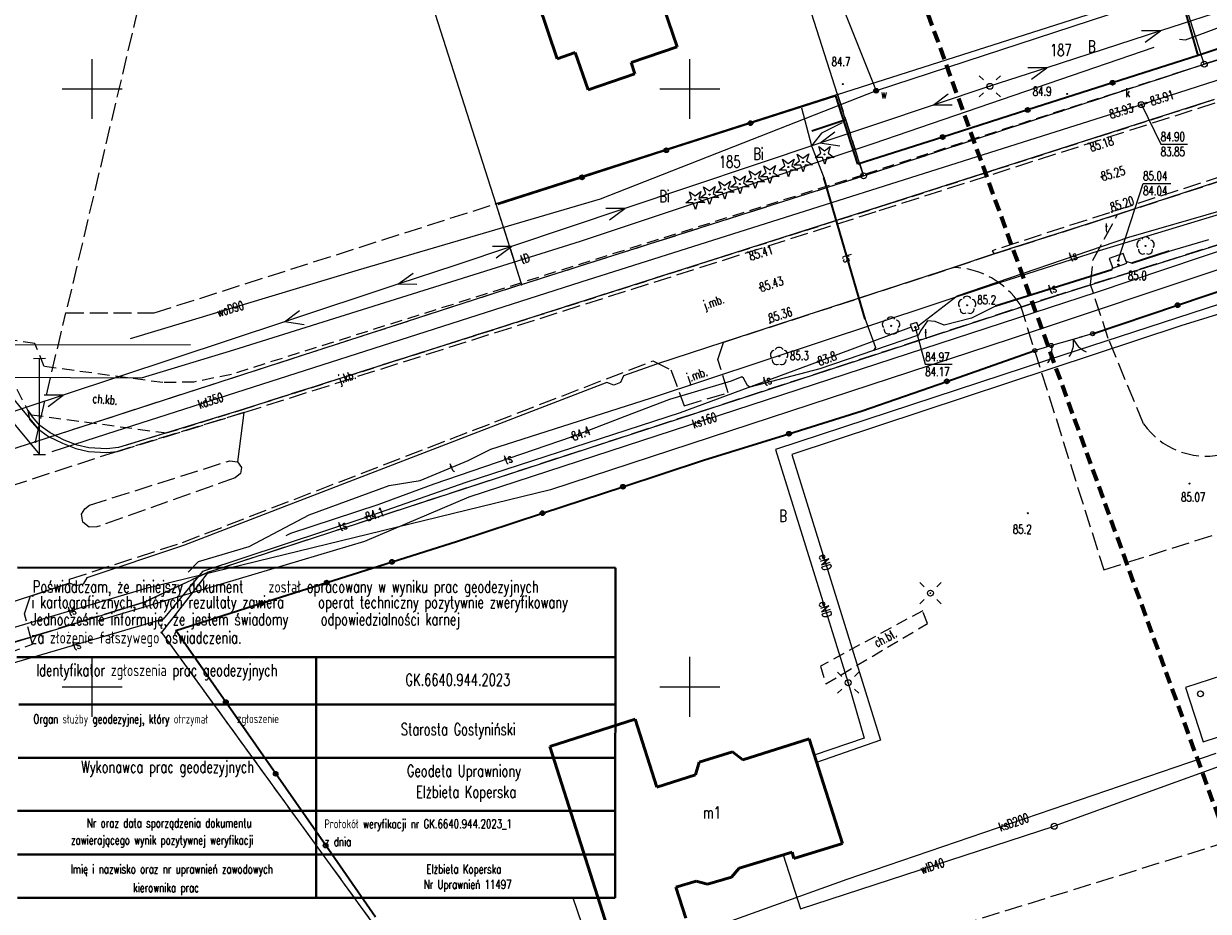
# Model space of a CAD drawing. Header units: metres. Extents: x 7395998 to 7397036, y 5813644 to 5814526.
# Tile 4 of 27: x 7396144 to 7396243, y 5814081 to 5814155. Entities that reach past the tile are written whole.
import ezdxf
from ezdxf.enums import TextEntityAlignment as Align

# ---------------------------------------------------------------- set-up
doc = ezdxf.new("R2010")
doc.units = ezdxf.units.M
doc.header["$MEASUREMENT"] = 0
for name, pattern in [('1', [0]), ('1_14', [1, -1]), ('1_OTKC', [1.5, 1, -0.5]), ('1_OTKJ', [2, 1.5, -0.5]), ('1_OTKK', [0]), ('2', [1.5, 1, -0.5]), ('2_EGBU_A', [0]), ('3_SUEP_A', [0]), ('3_SUKM', [0]), ('3_SUKP', [0]), ('3_SULO', [0]), ('3_SUPK', [0]), ('3_SUPW', [0]), ('3_SUTP_A', [0]), ('3_SUUP_P', [0]), ('3_SUWP', [0]), ('EGDE', [0]), ('EGKK', [2, 1.5, -0.5])]:
    doc.linetypes.add(name, pattern=pattern)
doc.layers.get('0').update_dxf_attribs({"color": 250, "linetype": 'CONTINUOUS', "lineweight": 100})
for name, color, linetype, lineweight in [('Dzialki', 7, 'EGDE', 18), ('EGBB_E_T_0', 7, 'CONTINUOUS', 20), ('EGBB_L_0', 7, '2_EGBU_A', 50), ('Kontury', 3, 'EGKK', 18), ('Numery_dzialek', 7, 'CONTINUOUS', 9), ('Numery_konturow', 3, 'CONTINUOUS', 9), ('OTK_E_T_0', 7, 'CONTINUOUS', 0), ('OTK_E_T_1', 7, 'CONTINUOUS', 0), ('OTK_L_0', 7, '1_OTKJ', 18), ('OTK_L_1', 7, '1_OTKK', 25), ('OTK_L_2', 7, '1_OTKC', 18), ('OTO_L_0', 7, 'CONTINUOUS', 35), ('OTO_L_1', 7, 'CONTINUOUS', 18), ('OTO_L_2', 7, 'CONTINUOUS', 18), ('OTR_T_0', 7, 'CONTINUOUS', 18), ('OTR_T_1', 7, 'CONTINUOUS', 18), ('OTZ_T_0', 3, 'CONTINUOUS', 18), ('OTZ_T_1', 3, 'CONTINUOUS', 18), ('P_SUL_L_1', 7, '3_SUUP_P', 35), ('PIECZATKA_L_0', 1, '1', 40), ('PIECZATKA_TEKST_T_0', 1, 'CONTINUOUS', 20), ('Podzial_sekcyjny_krzyze', 7, '1', 0), ('Punkty', 7, 'CONTINUOUS', 18), ('SUE_T_3', 7, 'CONTINUOUS', 18), ('SUEP_E_T_0', 1, 'CONTINUOUS', 0), ('SUEP_L_0', 1, '3_SUEP_A', 18), ('SUK_L_3', 34, '3_SUKM', 18), ('SUK_T_3', 34, 'CONTINUOUS', 18), ('SUKP_E_T_0', 34, 'CONTINUOUS', 0), ('SUKP_L_0', 34, '3_SUKP', 18), ('SUKR_T_0', 34, 'CONTINUOUS', 18), ('SUL_L_1', 7, '3_SULO', 35), ('SUNR_T_0', 7, 'CONTINUOUS', 18), ('SUP_E_T_1', 7, 'CONTINUOUS', 0), ('SUP_L_1', 7, '3_SUPK', 18), ('SUP_L_3', 7, '3_SUPW', 18), ('SUP_T_0', 7, 'CONTINUOUS', 18), ('SUP_T_2', 7, 'CONTINUOUS', 18), ('SUP_T_4', 7, 'CONTINUOUS', 18), ('SUTP_E_T_0', 30, 'CONTINUOUS', 0), ('SUTP_L_0', 30, '3_SUTP_A', 18), ('SUTR_T_0', 30, 'CONTINUOUS', 18), ('SUW_E_T_2', 5, 'CONTINUOUS', 0), ('SUW_T_5', 5, 'CONTINUOUS', 18), ('SUWP_E_T_0', 5, 'CONTINUOUS', 0), ('SUWP_L_0', 5, '3_SUWP', 18), ('TABELA_L_0', 7, '1', 25), ('ZASIEG_L_0', 7, '2', 70)]:
    doc.layers.add(name, color=color, linetype=linetype, lineweight=lineweight)
doc.styles.get("Standard").update_dxf_attribs({"font": 'Simplex.SHX', "width": 0.75})

# ---------------------------------------------------------------- blocks, each defined once
blk = doc.blocks.new('GRO')
at = {"linetype": 'Continuous'}
blk.add_circle((0, 0), 0.045, dxfattribs=at)
blk = doc.blocks.new('GRT')
at = {"linetype": 'Continuous'}
blk.add_circle((0, 0), 0.25, dxfattribs=at)
blk = doc.blocks.new('2_OTRN')
at = {"linetype": 'Continuous'}
blk.add_circle((0, 0), 0.045, dxfattribs=at)
blk = doc.blocks.new('2_OTRS')
at = {"linetype": 'Continuous'}
blk.add_circle((0, 0), 0.045, dxfattribs=at)
blk = doc.blocks.new('2_OTZG')
at = {"linetype": 'Continuous'}
for p, q in [((-0.78225, -0.26495), (-0.3012, 0.09375)), ((-0.3012, 0.09375), (-0.4937, 0.6621)), ((-0.4937, 0.6621), (-0.0039, 0.31545)), ((-0.0039, 0.31545), (0.4771, 0.67415)), ((0.4771, 0.67415), (0.2988, 0.1012)), ((0.2988, 0.1012), (0.7886, -0.24545)), ((-0.18225, -0.2575), (-0.78225, -0.26495)), ((0.01025, -0.82585), (-0.18225, -0.2575)), ((0.1886, -0.2529), (0.01025, -0.82585)), ((0.7886, -0.24545), (0.1886, -0.2529))]:
    blk.add_line(p, q, dxfattribs=at)
blk.add_circle((0, 0), 0.045, dxfattribs=at)
blk = doc.blocks.new('2_OTZL')
at = {"linetype": 'Continuous'}
blk.add_circle((0, 0), 0.045, dxfattribs=at)
for centre, start, end in [((-0.357, 0.116), 102.14447, 221.86002), ((0, 0.375), 30.14012, 149.85988), ((0.357, 0.116), 318.13998, 77.85553), ((-0.22, -0.303), 174.14818, 293.85423), ((0.22, -0.303), 246.14577, 5.85182)]:
    blk.add_arc(centre, 0.375, start, end, dxfattribs=at)
blk = doc.blocks.new('4_SUEO_W')
at = {"linetype": 'Continuous'}
for p, q in [((-0.53035, 0.53035), (-0.8839, 0.8839)), ((0.53035, 0.53035), (0.8839, 0.8839)), ((-0.53035, -0.53035), (-0.8839, -0.8839)), ((0.53035, -0.53035), (0.8839, -0.8839))]:
    blk.add_line(p, q, dxfattribs=at)
blk.add_circle((0, 0), 0.025, dxfattribs=at)
blk = doc.blocks.new('4_SUPP')
at = {"linetype": 'Continuous'}
blk.add_circle((0, 0), 0.25, dxfattribs=at)
blk = doc.blocks.new('4_SUKS')
at = {"linetype": 'Continuous'}
blk.add_circle((0, 0), 0.25, dxfattribs=at)
blk = doc.blocks.new('4_SUPS')
at = {"linetype": 'Continuous'}
blk.add_circle((0, 0), 0.0625, dxfattribs=at)
blk = doc.blocks.new('4_SUPK')
at = {"linetype": 'Continuous'}
blk.add_circle((0, 0), 0.25, dxfattribs=at)
blk = doc.blocks.new('4_SUPW')
at = {"linetype": 'Continuous'}
blk.add_circle((0, 0), 0.25, dxfattribs=at)
blk = doc.blocks.new('4_SUWW')
at = {"linetype": 'Continuous'}
for radius in [0.2, 0.175, 0.15, 0.125, 0.1, 0.075, 0.05, 0.025, 0.00715]:
    blk.add_circle((0, 0), radius, dxfattribs=at)

msp = doc.modelspace()

# ---------------------------------------------------------------- linework, layer by layer
at = {"layer": 'Dzialki'}
for p, q in [((7396212.36, 5814149.53), (7396203.83, 5814176.21)), ((7396175.25, 5814167.07), (7396183.77, 5814140.4)), ((7396243.03, 5814152.07), (7396271.67, 5814161.07)), ((7396212.36, 5814149.53), (7396240.94, 5814158.67)), ((7396243.03, 5814152.07), (7396240.94, 5814158.67)), ((7396230.77, 5814132.76), (7396302.04, 5814155.15)), ((7396214.53, 5814142.73), (7396243.03, 5814152.07)), ((7396212.36, 5814149.53), (7396183.77, 5814140.4)), ((7396214.53, 5814142.73), (7396212.36, 5814149.53)), ((7396185.92, 5814133.64), (7396214.53, 5814142.73)), ((7396183.77, 5814140.4), (7396185.92, 5814133.64)), ((7396185.92, 5814133.64), (7396145.25, 5814120.49)), ((7396159.71, 5814109.58), (7396230.77, 5814132.76)), ((7396145.25, 5814120.49), (7396143.09, 5814119.78)), ((7396154.34, 5814107.08), (7396159.71, 5814109.58)), ((7396159.71, 5814109.58), (7396155.8, 5814104.54)), ((7396093.43, 5814088.33), (7396154.34, 5814107.08)), ((7396155.8, 5814104.54), (7396239.57, 5813989.29))]:
    msp.add_line(p, q, dxfattribs=at)
at = {"layer": 'EGBB_L_0', "linetype": '2_EGBU_A'}
for p, q in [((7396198.95, 5814153.52), (7396195.84, 5814162.65)), ((7396187.32, 5814157.22), (7396188.89, 5814152.52)), ((7396188.89, 5814152.52), (7396190.4, 5814153.04)), ((7396190.4, 5814153.04), (7396191.48, 5814149.92)), ((7396195.1, 5814152.21), (7396198.95, 5814153.52)), ((7396195.4, 5814151.25), (7396195.1, 5814152.21)), ((7396191.48, 5814149.92), (7396195.4, 5814151.25)), ((7396195.43, 5814097.29), (7396188.28, 5814095.01)), ((7396197.24, 5814091.61), (7396195.43, 5814097.29)), ((7396209.97, 5814095.65), (7396204.42, 5814093.89)), ((7396212.76, 5814086.9), (7396209.97, 5814095.65)), ((7396188.28, 5814095.01), (7396193.51, 5814078.67)), ((7396203.58, 5814094.57), (7396200.77, 5814093.71)), ((7396204.42, 5814093.89), (7396203.58, 5814094.57)), ((7396200.77, 5814093.71), (7396200.47, 5814092.64)), ((7396200.47, 5814092.64), (7396197.24, 5814091.61)), ((7396208.71, 5814085.66), (7396212.76, 5814086.9)), ((7396204.13, 5814084.85), (7396208.56, 5814086.18)), ((7396208.56, 5814086.18), (7396208.71, 5814085.66)), ((7396203.49, 5814084.1), (7396204.13, 5814084.85)), ((7396198.83, 5814083.25), (7396200.52, 5814083.76)), ((7396200.52, 5814083.76), (7396201.47, 5814083.49)), ((7396201.47, 5814083.49), (7396203.49, 5814084.1)), ((7396199.67, 5814080.66), (7396198.83, 5814083.25))]:
    msp.add_line(p, q, dxfattribs=at)
at = {"layer": 'Kontury'}
for p, q in [((7396243.03, 5814152.07), (7396271.67, 5814161.07)), ((7396154.72, 5814160.49), (7396147.8, 5814131.27)), ((7396243.03, 5814152.07), (7396240.94, 5814158.67)), ((7396302.04, 5814155.15), (7396230.77, 5814132.76)), ((7396214.53, 5814142.73), (7396243.03, 5814152.07)), ((7396183.77, 5814140.4), (7396212.36, 5814149.53)), ((7396212.36, 5814149.53), (7396214.53, 5814142.73)), ((7396185.92, 5814133.64), (7396214.53, 5814142.73)), ((7396155.19, 5814131.27), (7396183.77, 5814140.4)), ((7396183.77, 5814140.4), (7396185.92, 5814133.64)), ((7396185.92, 5814133.64), (7396145.25, 5814120.49)), ((7396230.77, 5814132.76), (7396159.71, 5814109.58)), ((7396145.25, 5814120.49), (7396147.8, 5814131.27)), ((7396147.8, 5814131.27), (7396155.19, 5814131.27)), ((7396159.71, 5814109.58), (7396154.34, 5814107.08)), ((7396159.71, 5814109.58), (7396155.8, 5814104.54)), ((7396154.34, 5814107.08), (7396093.43, 5814088.33)), ((7396155.8, 5814104.54), (7396182.61, 5814067.65)), ((7396271.71, 5814095.34), (7396182.61, 5814067.65))]:
    msp.add_line(p, q, dxfattribs=at)
at = {"layer": 'OTK_L_0', "linetype": '1_OTKJ'}
for p, q in [((7396243.86, 5814149.11), (7396215.74, 5814140.1)), ((7396215.84, 5814139.83), (7396243.94, 5814148.83)), ((7396263.64, 5814148.89), (7396225.29, 5814136.47)), ((7396235.78, 5814139.5), (7396263.78, 5814148.63)), ((7396215.74, 5814140.1), (7396162.6, 5814123.2)), ((7396162.7, 5814122.94), (7396215.84, 5814139.83)), ((7396235.78, 5814139.5), (7396225.46, 5814136.21)), ((7396225.46, 5814136.21), (7396235.78, 5814139.5)), ((7396233.717, 5814135.669), (7396235.78, 5814139.5)), ((7396225.46, 5814136.21), (7396222.06, 5814135.07)), ((7396222.06, 5814135.07), (7396225.46, 5814136.21)), ((7396225.29, 5814136.47), (7396225.46, 5814136.21)), ((7396202.83, 5814128.82), (7396222.06, 5814135.07)), ((7396233.527, 5814133.651), (7396233.717, 5814135.669)), ((7396235.003, 5814129.128), (7396233.527, 5814133.651)), ((7396227.618, 5814131.968), (7396234.626, 5814109.786)), ((7396237.954, 5814121.982), (7396235.003, 5814129.128)), ((7396202.34, 5814127.38), (7396202.83, 5814128.82)), ((7396157.57, 5814112.08), (7396196.91, 5814127.26)), ((7396196.91, 5814127.26), (7396198.4, 5814126.51)), ((7396203.2, 5814124.59), (7396202.34, 5814127.38)), ((7396198.4, 5814126.51), (7396199.53, 5814123.51)), ((7396199.53, 5814123.51), (7396203.2, 5814124.59)), ((7396144.91, 5814122.76), (7396144.62, 5814123.11)), ((7396144.62, 5814123.11), (7396144.77, 5814122.37)), ((7396162.6, 5814123.2), (7396156.23, 5814121.23)), ((7396144.77, 5814122.37), (7396145.43, 5814121.61)), ((7396145, 5814122.59), (7396144.91, 5814122.76)), ((7396145.62, 5814121.85), (7396145, 5814122.59)), ((7396152.11, 5814119.69), (7396162.7, 5814122.94)), ((7396162.7, 5814122.94), (7396152.11, 5814119.69)), ((7396145.43, 5814121.61), (7396146.36, 5814120.94)), ((7396146.49, 5814121.23), (7396145.62, 5814121.85)), ((7396147.67, 5814120.64), (7396146.49, 5814121.23)), ((7396156.23, 5814121.23), (7396152.2, 5814120.02)), ((7396146.36, 5814120.94), (7396147.51, 5814120.37)), ((7396147.51, 5814120.37), (7396148.64, 5814119.93)), ((7396148.74, 5814120.22), (7396147.67, 5814120.64)), ((7396149.72, 5814119.99), (7396148.74, 5814120.22)), ((7396152.11, 5814119.69), (7396133.58, 5814113.66)), ((7396148.64, 5814119.93), (7396149.69, 5814119.68)), ((7396149.69, 5814119.68), (7396151.24, 5814119.6)), ((7396151.22, 5814119.91), (7396149.72, 5814119.99)), ((7396152.2, 5814120.02), (7396151.22, 5814119.91)), ((7396151.24, 5814119.6), (7396152.11, 5814119.69)), ((7396149.78, 5814115.2), (7396161.52, 5814118.91)), ((7396161.52, 5814118.91), (7396162.17, 5814118.83)), ((7396162.17, 5814118.83), (7396162.49, 5814118.34)), ((7396162.49, 5814118.34), (7396162.42, 5814117.84)), ((7396161.97, 5814117.47), (7396150.39, 5814113.37)), ((7396162.42, 5814117.84), (7396161.97, 5814117.47)), ((7396149.38, 5814114.9), (7396149.78, 5814115.2)), ((7396149.12, 5814114.44), (7396149.38, 5814114.9)), ((7396149.21, 5814113.77), (7396149.12, 5814114.44)), ((7396149.75, 5814113.36), (7396149.21, 5814113.77)), ((7396150.39, 5814113.37), (7396149.75, 5814113.36)), ((7396234.626, 5814109.786), (7396243.697, 5814112.669)), ((7396148.1, 5814109), (7396157.57, 5814112.08)), ((7396144.84, 5814107.59), (7396148.12, 5814108.68)), ((7396148.12, 5814108.68), (7396148.1, 5814109)), ((7396144.34, 5814106.12), (7396144.84, 5814107.59)), ((7396145, 5814103.57), (7396144.34, 5814106.12)), ((7396140.64, 5814102.02), (7396145, 5814103.57))]:
    msp.add_line(p, q, dxfattribs=at)
at = {"layer": 'OTK_L_0', "linetype": '1_14'}
msp.add_line((7396162.7, 5814122.94), (7396162.17, 5814118.83), dxfattribs=at)
at = {"layer": 'OTK_L_0', "linetype": '1_OTKJ'}
for centre, radius, start, end in [((7396221.865, 5814128.19), 6.883, 33.29765, 88.37695), ((7396243.179, 5814125.719), 6.424, 215.56528, 346.61028)]:
    msp.add_arc(centre, radius, start, end, dxfattribs=at)
at = {"layer": 'OTK_L_1', "linetype": '1_OTKK'}
for p, q in [((7396243.86, 5814149.11), (7396215.74, 5814140.1)), ((7396263.78, 5814148.63), (7396235.78, 5814139.5)), ((7396215.74, 5814140.1), (7396162.6, 5814123.2)), ((7396235.78, 5814139.5), (7396225.46, 5814136.21)), ((7396225.46, 5814136.21), (7396222.06, 5814135.07)), ((7396222.06, 5814135.07), (7396202.83, 5814128.82)), ((7396202.83, 5814128.82), (7396197.21, 5814126.99)), ((7396197.21, 5814126.99), (7396194.45, 5814126.01)), ((7396194.45, 5814126.01), (7396194.2, 5814125.46)), ((7396193.06, 5814125.46), (7396157.65, 5814111.81)), ((7396193.64, 5814125.22), (7396193.06, 5814125.46)), ((7396194.2, 5814125.46), (7396193.64, 5814125.22)), ((7396162.6, 5814123.2), (7396156.23, 5814121.23)), ((7396145, 5814122.59), (7396144.91, 5814122.76)), ((7396145.62, 5814121.85), (7396145, 5814122.59)), ((7396146.49, 5814121.23), (7396145.62, 5814121.85)), ((7396147.67, 5814120.64), (7396146.49, 5814121.23)), ((7396156.23, 5814121.23), (7396152.2, 5814120.02)), ((7396148.74, 5814120.22), (7396147.67, 5814120.64)), ((7396149.72, 5814119.99), (7396148.74, 5814120.22)), ((7396151.22, 5814119.91), (7396149.72, 5814119.99)), ((7396152.2, 5814120.02), (7396151.22, 5814119.91)), ((7396157.65, 5814111.81), (7396149.56, 5814109.12)), ((7396148.12, 5814108.68), (7396144.84, 5814107.59)), ((7396148.67, 5814108.44), (7396148.12, 5814108.68)), ((7396149.26, 5814108.6), (7396148.67, 5814108.44)), ((7396149.56, 5814109.12), (7396149.26, 5814108.6)), ((7396144.84, 5814107.59), (7396138.19, 5814105.46))]:
    msp.add_line(p, q, dxfattribs=at)
at = {"layer": 'OTK_L_2', "linetype": '1_OTKC'}
for p, q in [((7396282.62, 5814164.78), (7396242.75, 5814151.97)), ((7396242.75, 5814151.97), (7396214.52, 5814142.82)), ((7396215.74, 5814140.1), (7396243.86, 5814149.11)), ((7396214.52, 5814142.82), (7396161.65, 5814126.13)), ((7396162.6, 5814123.2), (7396215.74, 5814140.1)), ((7396145.21, 5814128.71), (7396143.15, 5814129.03)), ((7396145.99, 5814126.79), (7396145.21, 5814128.71)), ((7396155.92, 5814125.44), (7396145.99, 5814126.79)), ((7396161.65, 5814126.13), (7396158.52, 5814125.49)), ((7396158.52, 5814125.49), (7396155.92, 5814125.44)), ((7396143.7, 5814124.89), (7396144.62, 5814123.11)), ((7396144.62, 5814123.11), (7396144.91, 5814122.76)), ((7396156.23, 5814121.23), (7396162.6, 5814123.2)), ((7396144.91, 5814122.76), (7396156.23, 5814121.23)), ((7396219.475, 5814106.372), (7396210.934, 5814101.731)), ((7396219.878, 5814105.296), (7396219.475, 5814106.372)), ((7396211.371, 5814100.252), (7396219.878, 5814105.296)), ((7396210.934, 5814101.731), (7396211.371, 5814100.252))]:
    msp.add_line(p, q, dxfattribs=at)
at = {"layer": 'OTO_L_0'}
for p, q in [((7396242.51, 5814152.8), (7396240.476, 5814160.019)), ((7396249.596, 5814155.142), (7396242.51, 5814152.8)), ((7396242.51, 5814152.8), (7396235.366, 5814150.516)), ((7396235.366, 5814150.516), (7396228.261, 5814148.244)), ((7396212.21, 5814149.43), (7396205.07, 5814147.134)), ((7396214.05, 5814143.7), (7396212.21, 5814149.43)), ((7396228.261, 5814148.244), (7396221.155, 5814145.972)), ((7396205.07, 5814147.134), (7396198.027, 5814144.869)), ((7396221.155, 5814145.972), (7396214.05, 5814143.7)), ((7396198.027, 5814144.869), (7396190.983, 5814142.605)), ((7396190.983, 5814142.605), (7396183.94, 5814140.34)), ((7396240.797, 5814131.919), (7396245.498, 5814133.499)), ((7396233.688, 5814129.53), (7396240.797, 5814131.919)), ((7396221.498, 5814125.547), (7396228.854, 5814128.122)), ((7396214.419, 5814123.07), (7396221.498, 5814125.547)), ((7396208.292, 5814121.169), (7396214.419, 5814123.07)), ((7396201.129, 5814118.947), (7396208.292, 5814121.169)), ((7396194.402, 5814116.737), (7396201.129, 5814118.947)), ((7396187.675, 5814114.528), (7396194.402, 5814116.737)), ((7396180.549, 5814112.188), (7396187.675, 5814114.528)), ((7396175.086, 5814110.455), (7396180.549, 5814112.188)), ((7396169.623, 5814108.722), (7396175.086, 5814110.455)), ((7396164.16, 5814106.99), (7396169.623, 5814108.722)), ((7396157.01, 5814104.723), (7396164.16, 5814106.99)), ((7396161.185, 5814098.727), (7396157.01, 5814104.723)), ((7396165.36, 5814092.732), (7396161.185, 5814098.727)), ((7396169.535, 5814086.737), (7396165.36, 5814092.732)), ((7396173.71, 5814080.741), (7396169.535, 5814086.737))]:
    msp.add_line(p, q, dxfattribs=at)
for centre in [(7396235.366, 5814150.516), (7396228.261, 5814148.244), (7396205.07, 5814147.134), (7396221.155, 5814145.972), (7396198.027, 5814144.869), (7396190.983, 5814142.605), (7396240.797, 5814131.919), (7396221.498, 5814125.547), (7396208.292, 5814121.169), (7396194.402, 5814116.737), (7396187.675, 5814114.528), (7396175.086, 5814110.455), (7396169.623, 5814108.722), (7396164.16, 5814106.99), (7396161.185, 5814098.727), (7396165.36, 5814092.732), (7396169.535, 5814086.737)]:
    msp.add_circle(centre, 0.17, dxfattribs=at)
at = {"layer": 'OTO_L_1'}
for p, q in [((7396232.806, 5814129.277), (7396231.364, 5814128.864)), ((7396233.688, 5814129.53), (7396232.565, 5814129.208)), ((7396231.364, 5814128.864), (7396230.241, 5814128.542))]:
    msp.add_line(p, q, dxfattribs=at)
for centre in [(7396233.688, 5814129.53), (7396230.241, 5814128.542)]:
    msp.add_circle(centre, 0.17, dxfattribs=at)
for centre, start, end in [((7396230.104, 5814128.791), 323.9727, 8.04707), ((7396233.913, 5814129.882), 203.93598, 248.01035)]:
    msp.add_arc(centre, 2, start, end, dxfattribs=at)
at = {"layer": 'OTO_L_2'}
for p, q in [((7396229.547, 5814128.332), (7396228.854, 5814128.122)), ((7396230.241, 5814128.542), (7396229.547, 5814128.332)), ((7396230.241, 5814128.542), (7396230.252, 5814128.441)), ((7396230.26, 5814128.047), (7396230.249, 5814127.949)), ((7396230.252, 5814128.441), (7396230.262, 5814128.34)), ((7396230.262, 5814128.141), (7396230.26, 5814128.047)), ((7396230.262, 5814128.34), (7396230.27, 5814128.248)), ((7396230.27, 5814128.248), (7396230.262, 5814128.141)), ((7396229.946, 5814127.116), (7396229.925, 5814127.088)), ((7396230, 5814127.205), (7396229.946, 5814127.116)), ((7396230.045, 5814127.292), (7396230, 5814127.205)), ((7396230.089, 5814127.378), (7396230.045, 5814127.292)), ((7396230.121, 5814127.472), (7396230.089, 5814127.378)), ((7396230.156, 5814127.555), (7396230.121, 5814127.472)), ((7396230.186, 5814127.658), (7396230.156, 5814127.555)), ((7396230.218, 5814127.752), (7396230.186, 5814127.658)), ((7396230.229, 5814127.849), (7396230.218, 5814127.752)), ((7396230.249, 5814127.949), (7396230.229, 5814127.849))]:
    msp.add_line(p, q, dxfattribs=at)
for centre in [(7396228.854, 5814128.122), (7396230.241, 5814128.542)]:
    msp.add_circle(centre, 0.17, dxfattribs=at)
at = {"layer": 'P_SUL_L_1', "linetype": '3_SUUP_P'}
msp.add_line((7396213.037, 5814147.409), (7396210.204, 5814146.474), dxfattribs=at)
at = {"layer": 'PIECZATKA_L_0', "linetype": '1'}
for p, q in [((7396143.759, 5814109.968), (7396193.775, 5814109.963)), ((7396193.775, 5814109.963), (7396193.758, 5814082.349)), ((7396193.775, 5814109.963), (7396193.758, 5814082.349)), ((7396143.713, 5814102.497), (7396193.758, 5814102.497)), ((7396168.735, 5814102.497), (7396168.735, 5814082.349)), ((7396143.876, 5814098.531), (7396193.758, 5814098.531)), ((7396143.817, 5814094.077), (7396193.758, 5814094.077)), ((7396143.817, 5814094.077), (7396193.758, 5814094.077)), ((7396143.758, 5814089.623), (7396193.758, 5814089.623)), ((7396143.758, 5814085.986), (7396193.758, 5814085.986)), ((7396193.758, 5814082.349), (7396143.758, 5814082.349))]:
    msp.add_line(p, q, dxfattribs=at)
at = {"layer": 'Podzial_sekcyjny_krzyze'}
for p, q in [((7396150, 5814147.5), (7396150, 5814152.5)), ((7396200, 5814147.5), (7396200, 5814152.5)), ((7396147.5, 5814150), (7396152.5, 5814150)), ((7396197.5, 5814150), (7396202.5, 5814150)), ((7396150, 5814097.5), (7396150, 5814102.5)), ((7396200, 5814097.5), (7396200, 5814102.5)), ((7396147.5, 5814100), (7396152.5, 5814100)), ((7396197.5, 5814100), (7396202.5, 5814100))]:
    msp.add_line(p, q, dxfattribs=at)
at = {"layer": 'SUEP_L_0', "linetype": '3_SUEP_A'}
for p, q in [((7396248.877, 5814157.93), (7396239.365, 5814154.844)), ((7396239.365, 5814154.844), (7396229.853, 5814151.759)), ((7396239.365, 5814154.844), (7396237.784, 5814154.857)), ((7396238.093, 5814153.906), (7396239.365, 5814154.844)), ((7396229.853, 5814151.759), (7396225.097, 5814150.216)), ((7396229.853, 5814151.759), (7396228.272, 5814151.772)), ((7396228.58, 5814150.821), (7396229.853, 5814151.759)), ((7396225.097, 5814150.216), (7396220.355, 5814148.629)), ((7396220.355, 5814148.629), (7396221.619, 5814149.58)), ((7396220.355, 5814148.629), (7396210.873, 5814145.455)), ((7396221.937, 5814148.631), (7396220.355, 5814148.629)), ((7396210.873, 5814145.455), (7396212.136, 5814146.406)), ((7396210.873, 5814145.455), (7396194.551, 5814139.992)), ((7396212.533, 5814145.22), (7396210.873, 5814145.455)), ((7396194.551, 5814139.992), (7396185.068, 5814136.818)), ((7396194.551, 5814139.992), (7396192.97, 5814139.99)), ((7396193.287, 5814139.042), (7396194.551, 5814139.992)), ((7396185.068, 5814136.818), (7396180.327, 5814135.231)), ((7396185.068, 5814136.818), (7396183.487, 5814136.816)), ((7396183.804, 5814135.868), (7396185.068, 5814136.818)), ((7396180.327, 5814135.231), (7396175.58, 5814133.66)), ((7396175.58, 5814133.66), (7396176.847, 5814134.606)), ((7396252.07, 5814134.545), (7396229.918, 5814127.315)), ((7396175.58, 5814133.66), (7396166.086, 5814130.519)), ((7396177.161, 5814133.657), (7396175.58, 5814133.66)), ((7396250.753, 5814133.198), (7396241.069, 5814130.18)), ((7396166.086, 5814130.519), (7396167.353, 5814131.465)), ((7396166.086, 5814130.519), (7396147.579, 5814124.395)), ((7396167.746, 5814130.278), (7396166.086, 5814130.519)), ((7396241.069, 5814130.18), (7396208.518, 5814119.419)), ((7396229.918, 5814127.315), (7396207.161, 5814119.862)), ((7396147.579, 5814124.395), (7396138.085, 5814121.254)), ((7396147.579, 5814124.395), (7396145.998, 5814124.398)), ((7396146.312, 5814123.449), (7396147.579, 5814124.395)), ((7396207.161, 5814119.862), (7396213.243, 5814100.346)), ((7396208.518, 5814119.419), (7396215.945, 5814095.557)), ((7396213.243, 5814100.346), (7396214.588, 5814095.701)), ((7396214.588, 5814095.701), (7396210.403, 5814094.292)), ((7396215.945, 5814095.557), (7396210.597, 5814093.682))]:
    msp.add_line(p, q, dxfattribs=at)
at = {"layer": 'SUK_L_3', "linetype": '3_SUKM'}
for p, q in [((7396245.949, 5814101.416), (7396241.461, 5814099.955)), ((7396241.461, 5814099.955), (7396242.941, 5814095.407)), ((7396242.941, 5814095.407), (7396247.429, 5814096.868))]:
    msp.add_line(p, q, dxfattribs=at)
at = {"layer": 'SUKP_L_0', "linetype": '3_SUKP'}
for p, q in [((7396237.767, 5814148.683), (7396281.39, 5814162.71)), ((7396190.906, 5814133.88), (7396237.767, 5814148.683)), ((7396269.089, 5814144.794), (7396233.998, 5814132.964)), ((7396151.237, 5814121.154), (7396190.906, 5814133.88)), ((7396233.998, 5814132.964), (7396181.502, 5814115.871)), ((7396146.66, 5814119.685), (7396151.237, 5814121.154)), ((7396181.502, 5814115.871), (7396172.787, 5814112.169)), ((7396172.787, 5814112.169), (7396150.501, 5814105.52)), ((7396213.147, 5814083.928), (7396244.034, 5814094.453)), ((7396192.231, 5814076.429), (7396213.147, 5814083.928)), ((7396190.196, 5814082.449), (7396192.231, 5814076.429))]:
    msp.add_line(p, q, dxfattribs=at)
at = {"layer": 'SUL_L_1', "linetype": '3_SULO'}
for p, q in [((7396214.67, 5814130.75), (7396211.21, 5814142.58)), ((7396240.1, 5814136.44), (7396237, 5814135.44)), ((7396235.3, 5814134.86), (7396225.56, 5814131.84))]:
    msp.add_line(p, q, dxfattribs=at)
at = {"layer": 'SUNR_T_0', "linetype": 'Continuous', "lineweight": 0}
for p, q in [((7396237.767, 5814148.683), (7396239.387, 5814145.378)), ((7396239.387, 5814145.378), (7396241.64, 5814145.378)), ((7396218.858, 5814130.084), (7396219.693, 5814126.972)), ((7396219.693, 5814126.972), (7396221.946, 5814126.972))]:
    msp.add_line(p, q, dxfattribs=at)
at = {"layer": 'SUP_L_1', "linetype": '3_SUPK'}
for p, q in [((7396236.26, 5814136.23), (7396235.08, 5814135.83)), ((7396236.54, 5814135.42), (7396236.26, 5814136.23)), ((7396235.08, 5814135.83), (7396235.37, 5814135.02)), ((7396235.37, 5814135.02), (7396236.54, 5814135.42)), ((7396218.99, 5814130.48), (7396218.44, 5814130.31)), ((7396218.44, 5814130.31), (7396218.64, 5814129.75)), ((7396219.18, 5814129.94), (7396218.99, 5814130.48)), ((7396218.64, 5814129.75), (7396219.18, 5814129.94))]:
    msp.add_line(p, q, dxfattribs=at)
at = {"layer": 'SUP_L_3', "linetype": '3_SUPW'}
for p, q in [((7396236.26, 5814136.23), (7396235.08, 5814135.83)), ((7396236.54, 5814135.42), (7396236.26, 5814136.23)), ((7396235.08, 5814135.83), (7396235.37, 5814135.02)), ((7396235.37, 5814135.02), (7396236.54, 5814135.42)), ((7396218.99, 5814130.48), (7396218.44, 5814130.31)), ((7396218.44, 5814130.31), (7396218.64, 5814129.75)), ((7396219.18, 5814129.94), (7396218.99, 5814130.48)), ((7396218.64, 5814129.75), (7396219.18, 5814129.94))]:
    msp.add_line(p, q, dxfattribs=at)
at = {"layer": 'SUTP_L_0', "linetype": '3_SUTP_A'}
for p, q in [((7396241.451, 5814154.101), (7396245.912, 5814155.763)), ((7396240.962, 5814154.166), (7396241.451, 5814154.101)), ((7396215.327, 5814145.44), (7396238.848, 5814153.483)), ((7396209.34, 5814148.41), (7396210.17, 5814145.25)), ((7396212.75, 5814147.15), (7396211.02, 5814146.3)), ((7396234.28, 5814136.48), (7396268.53, 5814146.9)), ((7396211.02, 5814146.3), (7396210.17, 5814145.25)), ((7396279.277, 5814146.616), (7396226.804, 5814129.083)), ((7396190.853, 5814137.282), (7396215.327, 5814145.44)), ((7396210.17, 5814145.25), (7396211.21, 5814142.58)), ((7396211.21, 5814142.58), (7396214.67, 5814130.75)), ((7396236.73, 5814137.6), (7396244.44, 5814139.82)), ((7396161.858, 5814128.169), (7396190.853, 5814137.282)), ((7396222.35, 5814132.71), (7396236.73, 5814137.6)), ((7396240.1, 5814136.44), (7396243.42, 5814137.42)), ((7396225.14, 5814133.57), (7396234.28, 5814136.48)), ((7396237, 5814135.44), (7396240.1, 5814136.44)), ((7396235.337, 5814135.113), (7396235.3, 5814134.86)), ((7396236.481, 5814135.59), (7396237, 5814135.44)), ((7396235.3, 5814134.86), (7396225.56, 5814131.84)), ((7396196.7, 5814124.13), (7396225.14, 5814133.57)), ((7396219.094, 5814130.184), (7396222.35, 5814132.71)), ((7396225.56, 5814131.84), (7396223.55, 5814130.83)), ((7396218.526, 5814130.068), (7396210.73, 5814127.19)), ((7396214.67, 5814130.75), (7396215.53, 5814128.39)), ((7396219.87, 5814130.6), (7396219.3, 5814129.76)), ((7396220.51, 5814130.54), (7396219.87, 5814130.6)), ((7396221.26, 5814130.24), (7396220.51, 5814130.54)), ((7396223.55, 5814130.83), (7396221.26, 5814130.24)), ((7396226.804, 5814129.083), (7396188.338, 5814116.489)), ((7396219.13, 5814129.42), (7396215.35, 5814128.14)), ((7396219.3, 5814129.76), (7396219.13, 5814129.42)), ((7396154.116, 5814125.832), (7396161.858, 5814128.169)), ((7396215.35, 5814128.14), (7396210.87, 5814126.59)), ((7396215.53, 5814128.39), (7396215.35, 5814128.14)), ((7396210.73, 5814127.19), (7396199.19, 5814122.91)), ((7396210.87, 5814126.59), (7396205.02, 5814125.05)), ((7396142.211, 5814125.903), (7396154.116, 5814125.832)), ((7396203.46, 5814125.57), (7396198.3, 5814124.03)), ((7396204.34, 5814125.92), (7396203.46, 5814125.57)), ((7396204.5, 5814125.82), (7396204.34, 5814125.92)), ((7396204.83, 5814125.2), (7396204.5, 5814125.82)), ((7396205.02, 5814125.05), (7396204.83, 5814125.2)), ((7396183.35, 5814119.89), (7396196.7, 5814124.13)), ((7396198.3, 5814124.03), (7396194.55, 5814122.61)), ((7396199.19, 5814122.91), (7396181.25, 5814117.09)), ((7396194.55, 5814122.61), (7396190.15, 5814120.9)), ((7396190.15, 5814120.9), (7396178.59, 5814116.96)), ((7396181.46, 5814118.92), (7396183.35, 5814119.89)), ((7396177.45, 5814117.25), (7396181.46, 5814118.92)), ((7396181.25, 5814117.09), (7396172.89, 5814114.17)), ((7396174.86, 5814116.83), (7396177.45, 5814117.25)), ((7396188.338, 5814116.489), (7396154.402, 5814108.198)), ((7396168.15, 5814114.38), (7396174.86, 5814116.83)), ((7396178.59, 5814116.96), (7396173.9, 5814115.22)), ((7396173.9, 5814115.22), (7396166.59, 5814112.82)), ((7396172.89, 5814114.17), (7396159.22, 5814109.64)), ((7396163.13, 5814111.75), (7396168.15, 5814114.38)), ((7396166.59, 5814112.82), (7396166.21, 5814112.63)), ((7396158.91, 5814110.49), (7396163.13, 5814111.75)), ((7396158.03, 5814109.59), (7396158.91, 5814110.49)), ((7396159.22, 5814109.64), (7396155.95, 5814105.66)), ((7396154.402, 5814108.198), (7396121.367, 5814098.394)), ((7396155.95, 5814105.66), (7396142.52, 5814101.72))]:
    msp.add_line(p, q, dxfattribs=at)
at = {"layer": 'SUTR_T_0', "linetype": 'Continuous', "lineweight": 0}
for p, q in [((7396235.833, 5814135.652), (7396237.915, 5814142.104)), ((7396237.915, 5814142.104), (7396240.222, 5814142.104))]:
    msp.add_line(p, q, dxfattribs=at)
at = {"layer": 'SUWP_L_0', "linetype": '3_SUWP'}
for p, q in [((7396210.469, 5814162.692), (7396215.58, 5814149.846)), ((7396246.369, 5814159.92), (7396215.58, 5814149.846)), ((7396215.58, 5814149.846), (7396192.5, 5814140.78)), ((7396192.5, 5814140.78), (7396172.267, 5814134.832)), ((7396172.267, 5814134.832), (7396153.178, 5814129.098)), ((7396245.868, 5814093.934), (7396230.477, 5814088.342)), ((7396209.256, 5814081.45), (7396230.477, 5814088.342)), ((7396207.798, 5814085.951), (7396209.256, 5814081.45))]:
    msp.add_line(p, q, dxfattribs=at)
at = {"layer": 'TABELA_L_0', "linetype": '1'}
for p, q in [((7396135.79, 5814128.582), (7396158.224, 5814128.632)), ((7396140.595, 5814127.438), (7396145.601, 5814121.443)), ((7396146.095, 5814127.444), (7396145.095, 5814127.443)), ((7396145.603, 5814119.443), (7396145.595, 5814127.443)), ((7396140.597, 5814125.438), (7396145.603, 5814119.443)), ((7396145.103, 5814119.443), (7396146.103, 5814119.444))]:
    msp.add_line(p, q, dxfattribs=at)
at = {"layer": 'ZASIEG_L_0', "linetype": '2'}
msp.add_line((7396245.8, 5814084.787), (7396203.015, 5814202.995), dxfattribs=at)

# ---------------------------------------------------------------- block references
at = {"layer": 'OTR_T_0'}
for p in [(7396233.363, 5814145.442), (7396234.43, 5814142.65), (7396235.307, 5814139.714), (7396204.862, 5814136.341), (7396205.85, 5814133.37), (7396206.71, 5814130.43), (7396241.799, 5814117.001)]:
    msp.add_blockref('2_OTRS', p, dxfattribs=at)
at = {"layer": 'OTR_T_1'}
for p in [(7396212.788, 5814150.403), (7396231.56, 5814149.58), (7396235.84, 5814135.303), (7396223.19, 5814131.91), (7396207.47, 5814127.64), (7396228.27, 5814114.52)]:
    msp.add_blockref('2_OTRN', p, dxfattribs=at)
at = {"layer": 'OTZ_T_0'}
for p in [(7396238.12, 5814136.87), (7396223.19, 5814131.91), (7396216.83, 5814130.19), (7396207.47, 5814127.64)]:
    msp.add_blockref('2_OTZL', p, dxfattribs=at)
at = {"layer": 'OTZ_T_1'}
for p in [(7396211.27, 5814144.52), (7396208.239, 5814143.461), (7396209.466, 5814143.89), (7396205.456, 5814142.489), (7396206.683, 5814142.918), (7396202.913, 5814141.601), (7396204.184, 5814142.045), (7396200.451, 5814140.741), (7396201.641, 5814141.157)]:
    msp.add_blockref('2_OTZG', p, dxfattribs=at)
at = {"layer": 'Punkty'}
for name, p in [('GRT', (7396243.03, 5814152.07)), ('GRO', (7396212.36, 5814149.53)), ('GRT', (7396214.53, 5814142.73)), ('GRO', (7396183.77, 5814140.4)), ('GRO', (7396185.92, 5814133.64)), ('GRO', (7396230.77, 5814132.76)), ('GRO', (7396145.25, 5814120.49)), ('GRO', (7396159.71, 5814109.58)), ('GRO', (7396154.34, 5814107.08)), ('GRO', (7396155.8, 5814104.54))]:
    msp.add_blockref(name, p, dxfattribs=at)
at = {"layer": 'SUE_T_3'}
for name, p in [('4_SUEO_W', (7396225.097, 5814150.216)), ('4_SUPP', (7396225.097, 5814150.216)), ('4_SUEO_W', (7396220.124, 5814107.838)), ('4_SUPP', (7396220.124, 5814107.838)), ('4_SUEO_W', (7396213.243, 5814100.346)), ('4_SUPP', (7396213.243, 5814100.346))]:
    msp.add_blockref(name, p, dxfattribs=at)
at = {"layer": 'SUK_T_3'}
for p in [(7396237.767, 5814148.683), (7396242.714, 5814099.418)]:
    msp.add_blockref('4_SUKS', p, dxfattribs=at)
at = {"layer": 'SUKR_T_0'}
for p in [(7396238.181, 5814148.819), (7396237.043, 5814148.454)]:
    msp.add_blockref('4_SUPS', p, dxfattribs=at)
at = {"layer": 'SUNR_T_0'}
for p in [(7396237.767, 5814148.683), (7396218.858, 5814130.084)]:
    msp.add_blockref('4_SUPS', p, dxfattribs=at)
at = {"layer": 'SUP_T_0'}
msp.add_blockref('4_SUPK', (7396230.477, 5814088.342), dxfattribs=at)
at = {"layer": 'SUP_T_2'}
for p in [(7396225.097, 5814150.216), (7396220.124, 5814107.838), (7396213.243, 5814100.346)]:
    msp.add_blockref('4_SUPP', p, dxfattribs=at)
at = {"layer": 'SUP_T_4'}
for p in [(7396237.767, 5814148.683), (7396242.714, 5814099.418)]:
    msp.add_blockref('4_SUPW', p, dxfattribs=at)
at = {"layer": 'SUTR_T_0'}
for p in [(7396235.833, 5814135.652), (7396210.73, 5814127.19), (7396190.15, 5814120.9), (7396172.89, 5814114.17)]:
    msp.add_blockref('4_SUPS', p, dxfattribs=at)
at = {"layer": 'SUW_T_5'}
msp.add_blockref('4_SUWW', (7396215.58, 5814149.846), dxfattribs=at)

# ---------------------------------------------------------------- texts
at = {"layer": 'EGBB_E_T_0', "width": 0.7}
msp.add_text('m1', height=1, dxfattribs=at).set_placement((7396201.849, 5814089.485), align=Align.MIDDLE)
at = {"layer": 'Numery_dzialek', "width": 0.7}
for s, p in [('187', (7396230.132, 5814153.75)), ('185', (7396202.433, 5814144.41))]:
    msp.add_text(s, height=1, dxfattribs=at).set_placement(p, align=Align.TOP_LEFT)
at = {"layer": 'Numery_konturow', "width": 0.7}
for s, p in [('B', (7396233.315, 5814154.05)), ('Bi', (7396197.44, 5814141.52)), ('B', (7396207.48, 5814114.79))]:
    msp.add_text(s, height=1, dxfattribs=at).set_placement(p, align=Align.TOP_LEFT)
msp.add_text('Bi', height=1, dxfattribs=at).set_placement((7396206.174, 5814145.07), align=Align.TOP_RIGHT)
at = {"layer": 'OTK_E_T_0', "lineweight": 9, "width": 0.7}
for s, rotation, p in [('j.mb.', 18.78326, (7396202.016, 5814132.088)), ('j.kb.', 18.6837, (7396171.345, 5814125.814)), ('j.mb.', 19.72227, (7396200.615, 5814126.009))]:
    msp.add_text(s, height=0.75, rotation=rotation, dxfattribs=at).set_placement(p, align=Align.MIDDLE)
at = {"layer": 'OTK_E_T_1', "lineweight": 9, "width": 0.7}
for s, rotation, p in [('ch.kb.', 355.56048, (7396151.077, 5814124.043)), ('ch.bt.', 28.44292, (7396216.348, 5814104.085))]:
    msp.add_text(s, height=0.75, rotation=rotation, dxfattribs=at).set_placement(p, align=Align.MIDDLE)
at = {"layer": 'OTR_T_0', "lineweight": 9, "width": 0.7}
for s, rotation, p in [('85.18', 17.75947, (7396233.363, 5814145.442)), ('85.41', 17.63231, (7396204.862, 5814136.341))]:
    msp.add_text(s, height=0.75, rotation=rotation, dxfattribs=at).set_placement(p, align=Align.TOP_LEFT)
for s, rotation, p in [('85.25', 16.16082, (7396234.43, 5814142.65)), ('85.43', 17.98874, (7396205.85, 5814133.37))]:
    msp.add_text(s, height=0.75, rotation=rotation, dxfattribs=at).set_placement(p, align=Align.MIDDLE_LEFT)
for s, rotation, p in [('85.20', 17.94503, (7396235.307, 5814139.714)), ('85.36', 18.00836, (7396206.71, 5814130.43))]:
    msp.add_text(s, height=0.75, rotation=rotation, dxfattribs=at).set_placement(p)
msp.add_text('85.07', height=0.75, dxfattribs=at).set_placement((7396241.085, 5814116.244), align=Align.TOP_LEFT)
at = {"layer": 'OTR_T_1', "lineweight": 9, "width": 0.7}
msp.add_text('84.7', height=0.75, dxfattribs=at).set_placement((7396213.433, 5814151.908), align=Align.RIGHT)
msp.add_text('84.9', height=0.75, dxfattribs=at).set_placement((7396230.256, 5814150.175), align=Align.TOP_RIGHT)
for s, p in [('85.0', (7396236.645, 5814134.766)), ('85.2', (7396227.019, 5814113.558))]:
    msp.add_text(s, height=0.75, dxfattribs=at).set_placement(p, align=Align.TOP_LEFT)
for s, p in [('85.2', (7396224.041, 5814131.988)), ('85.3', (7396208.374, 5814127.326))]:
    msp.add_text(s, height=0.75, dxfattribs=at).set_placement(p)
at = {"layer": 'PIECZATKA_TEKST_T_0', "width": 0.7}
for s, height, p in [('Poświadczam, że niniejszy dokument', 1, (7396145.041, 5814108.882)), ('i kartograficznych, których rezultaty zawiera ', 1, (7396144.918, 5814107.592)), ('operat techniczny pozytywnie zweryfikowany', 1, (7396168.912, 5814107.587)), ('Jednocześnie informuję, że jestem świadomy ', 1, (7396144.869, 5814106.151)), ('odpowiedzialności karnej', 1, (7396169.123, 5814106.151)), ('za złożenie fałszywego oświadczenia.', 1, (7396144.906, 5814104.624)), ('Identyfikator zgłoszenia prac geodezyjnych', 1, (7396145.325, 5814101.898)), ('GK.6640.944.2023', 1, (7396176.214, 5814101.095)), ('Organ służby geodezyjnej, który otrzymał ', 0.75, (7396145.09, 5814097.687)), ('zgłoszenie', 0.75, (7396162.116, 5814097.717)), ('Starosta Gostyniński', 1, (7396175.826, 5814096.956)), ('Wykonawca prac geodezyjnych', 1, (7396149.086, 5814093.82)), ('Geodeta Uprawniony', 1, (7396176.33, 5814093.483)), ('Elżbieta Koperska', 1, (7396177.097, 5814091.72)), ('Nr oraz data sporządzenia dokumentu ', 0.75, (7396149.561, 5814088.991)), ('Protokół weryfikacji nr GK.6640.944.2023_1', 0.75, (7396169.433, 5814088.923)), ('zawierającego wynik pozytywnej weryfikacji', 0.75, (7396148.23, 5814087.562)), ('z dnia ', 0.75, (7396169.467, 5814087.438)), ('Imię i nazwisko oraz nr uprawnień zawodowych', 0.75, (7396148.209, 5814085.138)), ('Elżbieta Koperska', 0.75, (7396177.95, 5814085.138)), ('kierownika prac', 0.75, (7396153.421, 5814083.585)), ('Nr Uprawnień 11497', 0.75, (7396177.747, 5814083.854))]:
    msp.add_text(s, height=height, dxfattribs=at).set_placement(p, align=Align.TOP_LEFT)
msp.add_text('został opracowany w wyniku prac geodezyjnych', height=1, dxfattribs=at).set_placement((7396164.753, 5814107.88))
at = {"layer": 'SUEP_E_T_0', "lineweight": 9, "width": 0.7}
for rotation, p in [(287.28906, (7396211.319, 5814110.42)), (287.30975, (7396211.332, 5814106.477))]:
    msp.add_text('eND', height=0.75, rotation=rotation, dxfattribs=at).set_placement(p, align=Align.MIDDLE)
at = {"layer": 'SUKP_E_T_0', "lineweight": 9, "width": 0.7}
for s, rotation, p in [('kd350', 17.787, (7396159.908, 5814123.935)), ('ks160', 18.03581, (7396201.218, 5814122.291)), ('ksD200', 18.81773, (7396227.091, 5814088.68))]:
    msp.add_text(s, height=0.75, rotation=rotation, dxfattribs=at).set_placement(p, align=Align.MIDDLE)
at = {"layer": 'SUKR_T_0', "lineweight": 9, "width": 0.7}
msp.add_text('83.91', height=0.75, rotation=18.17089, dxfattribs=at).set_placement((7396238.532, 5814148.934), align=Align.MIDDLE_LEFT)
msp.add_text('83.93', height=0.75, rotation=17.5309, dxfattribs=at).set_placement((7396237.043, 5814148.454), align=Align.MIDDLE_RIGHT)
at = {"layer": 'SUNR_T_0', "lineweight": 9, "width": 0.7}
for s, p in [('84.90', (7396239.387, 5814146.378)), ('83.85', (7396239.387, 5814145.128)), ('84.97', (7396219.693, 5814127.972)), ('84.17', (7396219.693, 5814126.722))]:
    msp.add_text(s, height=0.75, dxfattribs=at).set_placement(p, align=Align.TOP_LEFT)
at = {"layer": 'SUP_E_T_1', "lineweight": 9, "width": 0.7}
for s, p in [('k', (7396236.43, 5814149.31)), ('t', (7396234.723, 5814138.009))]:
    msp.add_text(s, height=0.75, dxfattribs=at).set_placement(p)
msp.add_text('t', height=0.75, dxfattribs=at).set_placement((7396219.598, 5814129.919), align=Align.TOP_LEFT)
at = {"layer": 'SUTP_E_T_0', "lineweight": 9, "width": 0.7}
for s, rotation, p in [('tD', 18.43199, (7396186.2, 5814135.82)), ('ts', 286.30297, (7396213.183, 5814135.834)), ('ts', 18.85317, (7396232.051, 5814136.029)), ('ts', 17.23237, (7396230.32, 5814133.316)), ('ts', 18.43494, (7396206.469, 5814125.625)), ('ts', 18.82069, (7396184.789, 5814119.073)), ('t', 22.60972, (7396180.087, 5814118.348)), ('ts', 20.55605, (7396170.953, 5814113.491)), ('ts', 16.53085, (7396148.301, 5814106.387)), ('ts', 19.9831, (7396148.686, 5814103.505))]:
    msp.add_text(s, height=0.75, rotation=rotation, dxfattribs=at).set_placement(p, align=Align.MIDDLE)
at = {"layer": 'SUTR_T_0', "lineweight": 9, "width": 0.7}
for s, p in [('85.04', (7396237.915, 5814143.104)), ('84.04', (7396237.915, 5814141.854))]:
    msp.add_text(s, height=0.75, dxfattribs=at).set_placement(p, align=Align.TOP_LEFT)
for s, rotation, p in [('83.8', 19.85144, (7396210.73, 5814127.19)), ('84.4', 21.23794, (7396190.15, 5814120.9)), ('84.1', 19.38464, (7396172.89, 5814114.17))]:
    msp.add_text(s, height=0.75, rotation=rotation, dxfattribs=at).set_placement(p, align=Align.MIDDLE_LEFT)
at = {"layer": 'SUW_E_T_2', "lineweight": 9, "width": 0.7}
msp.add_text('w', height=0.75, dxfattribs=at).set_placement((7396215.984, 5814149.947), align=Align.TOP_LEFT)
at = {"layer": 'SUWP_E_T_0', "lineweight": 9, "width": 0.7}
for s, rotation, p in [('woD90', 16.71931, (7396161.561, 5814131.617)), ('wlD40', 17.99276, (7396220.279, 5814085.03))]:
    msp.add_text(s, height=0.75, rotation=rotation, dxfattribs=at).set_placement(p, align=Align.MIDDLE)

doc.saveas('drawing.dxf')
